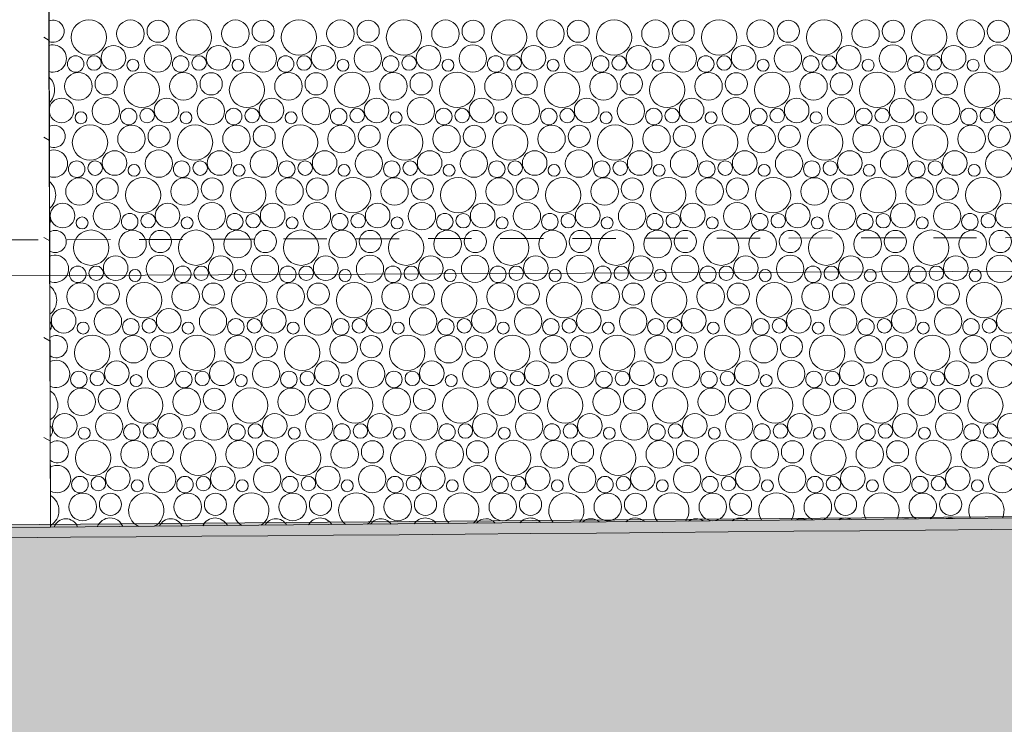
# Model space of a CAD drawing. Header units: metres. Extents: x -167 to 262, y -186 to 508.
# Tile 251 of 256: x 77.57 to 80.98, y 13.32 to 15.76. Entities that reach past the tile are written whole.
import ezdxf

# ---------------------------------------------------------------- set-up
doc = ezdxf.new("R2010")
doc.units = ezdxf.units.M
doc.header["$MEASUREMENT"] = 0
doc.linetypes.add('Strichlinie eng', pattern=[0.23, 0.15, -0.08])
doc.layers.add('60 Auffüllung', color=7, linetype='Continuous')
doc.layers.add('70 Kanal', color=7, linetype='Continuous')
pattern_1 = [(0, (27236.1321, 33357.27905), (0, 0.779422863), [0.04875, -0.40125]), (0, (27236.3571, 33357.66876), (0, 0.779422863), [0.04875, -0.40125]), (60, (27236.1321, 33357.27905), (-0.675, 0.389711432), [0.04875, -0.40125]), (60, (27236.5821, 33357.27905), (-0.675, 0.389711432), [0.04875, -0.40125]), (120, (27236.18084, 33357.27905), (0.675, 0.389711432), [0.04875, -0.40125]), (120, (27236.63084, 33357.27905), (0.675, 0.389711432), [0.04875, -0.40125]), (0, (27236.1321, 33357.35405), (0, 0.15), [0, -0.15, 0, -0.225]), (45, (27236.2071, 33357.35405), (-0.1060660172, 0.1060660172), [0, -0.1125, 0, -0.1875])]

# ---------------------------------------------------------------- blocks, each defined once
blk = doc.blocks.new('*X52', base_point=(27236.1321, 33357.279))
at = {"layer": '60 Auffüllung', "color": 7, "linetype": 'Continuous', "lineweight": 18, "true_color": 0xefefef}
for centre, radius in [((77.8079, 15.694), 0.0612), ((77.9515, 15.7065), 0.0477), ((78.1716, 15.694), 0.0612), ((78.3152, 15.7065), 0.0477), ((78.5353, 15.694), 0.0612), ((78.6789, 15.7065), 0.0477), ((78.899, 15.694), 0.0612), ((79.0426, 15.7065), 0.0477), ((79.2628, 15.694), 0.0612), ((79.4063, 15.7065), 0.0477), ((79.6265, 15.694), 0.0612), ((79.77, 15.7065), 0.0477), ((79.9902, 15.694), 0.0612), ((80.1337, 15.7065), 0.0477), ((80.3539, 15.694), 0.0612), ((80.4974, 15.7065), 0.0477), ((80.7176, 15.694), 0.0612), ((80.8612, 15.7065), 0.0477), ((78.0475, 15.7153), 0.0384), ((78.4112, 15.7153), 0.0384), ((78.7749, 15.7153), 0.0384), ((79.1386, 15.7153), 0.0384), ((79.5024, 15.7153), 0.0384), ((79.8661, 15.7153), 0.0384), ((80.2298, 15.7153), 0.0384), ((80.5935, 15.7153), 0.0384), ((80.9572, 15.7153), 0.0384), ((77.893, 15.6231), 0.0426), ((78.0465, 15.6209), 0.0473), ((78.2567, 15.6231), 0.0426), ((78.4102, 15.6209), 0.0473), ((78.6204, 15.6231), 0.0426), ((78.7739, 15.6209), 0.0473), ((78.9842, 15.6231), 0.0426), ((79.1376, 15.6209), 0.0473), ((79.3479, 15.6231), 0.0426), ((79.5013, 15.6209), 0.0473), ((79.7116, 15.6231), 0.0426), ((79.865, 15.6209), 0.0473), ((80.0753, 15.6231), 0.0426), ((80.2288, 15.6209), 0.0473), ((80.439, 15.6231), 0.0426), ((80.5925, 15.6209), 0.0473), ((80.8027, 15.6231), 0.0426), ((80.9562, 15.6209), 0.0473), ((77.7618, 15.6018), 0.0286), ((77.8257, 15.6053), 0.0251), ((77.9604, 15.5977), 0.0207), ((78.1255, 15.6018), 0.0286), ((78.1894, 15.6053), 0.0251), ((78.3241, 15.5977), 0.0207), ((78.4892, 15.6018), 0.0286), ((78.5531, 15.6053), 0.0251), ((78.6878, 15.5977), 0.0207), ((78.853, 15.6018), 0.0286), ((78.9168, 15.6053), 0.0251), ((79.0515, 15.5977), 0.0207), ((79.2167, 15.6018), 0.0286), ((79.2805, 15.6053), 0.0251), ((79.4152, 15.5977), 0.0207), ((79.5804, 15.6018), 0.0286), ((79.6442, 15.6053), 0.0251), ((79.7789, 15.5977), 0.0207), ((79.9441, 15.6018), 0.0286), ((80.0079, 15.6053), 0.0251), ((80.1426, 15.5977), 0.0207), ((80.3078, 15.6018), 0.0286), ((80.3716, 15.6053), 0.0251), ((80.5064, 15.5977), 0.0207), ((80.6715, 15.6018), 0.0286), ((80.7353, 15.6053), 0.0251), ((80.8701, 15.5977), 0.0207), ((77.7715, 15.5245), 0.0477), ((77.8675, 15.5333), 0.0384), ((77.9916, 15.512), 0.0612), ((78.1352, 15.5245), 0.0477), ((78.2312, 15.5333), 0.0384), ((78.3553, 15.512), 0.0612), ((78.4989, 15.5245), 0.0477), ((78.5949, 15.5333), 0.0384), ((78.719, 15.512), 0.0612), ((78.8626, 15.5245), 0.0477), ((78.9586, 15.5333), 0.0384), ((79.0828, 15.512), 0.0612), ((79.2263, 15.5245), 0.0477), ((79.3224, 15.5333), 0.0384), ((79.4465, 15.512), 0.0612), ((79.59, 15.5245), 0.0477), ((79.6861, 15.5333), 0.0384), ((79.8102, 15.512), 0.0612), ((79.9537, 15.5245), 0.0477), ((80.0498, 15.5333), 0.0384), ((80.1739, 15.512), 0.0612), ((80.3174, 15.5245), 0.0477), ((80.4135, 15.5333), 0.0384), ((80.5376, 15.512), 0.0612), ((80.6812, 15.5245), 0.0477), ((80.7772, 15.5333), 0.0384), ((80.9013, 15.512), 0.0612), ((77.713, 15.4411), 0.0426), ((77.8665, 15.4389), 0.0473), ((78.0767, 15.4411), 0.0426), ((78.2302, 15.4389), 0.0473), ((78.4404, 15.4411), 0.0426), ((78.5939, 15.4389), 0.0473), ((78.8042, 15.4411), 0.0426), ((78.9576, 15.4389), 0.0473), ((79.1679, 15.4411), 0.0426), ((79.3213, 15.4389), 0.0473), ((79.5316, 15.4411), 0.0426), ((79.685, 15.4389), 0.0473), ((79.8953, 15.4411), 0.0426), ((80.0488, 15.4389), 0.0473), ((80.259, 15.4411), 0.0426), ((80.4125, 15.4389), 0.0473), ((80.6227, 15.4411), 0.0426), ((80.7762, 15.4389), 0.0473), ((80.9864, 15.4411), 0.0426), ((77.9455, 15.4198), 0.0286), ((78.0094, 15.4234), 0.0251), ((78.3092, 15.4198), 0.0286), ((78.3731, 15.4234), 0.0251), ((78.673, 15.4198), 0.0286), ((78.7368, 15.4234), 0.0251), ((79.0367, 15.4198), 0.0286), ((79.1005, 15.4234), 0.0251), ((79.4004, 15.4198), 0.0286), ((79.4642, 15.4234), 0.0251), ((79.7641, 15.4198), 0.0286), ((79.8279, 15.4234), 0.0251), ((80.1278, 15.4198), 0.0286), ((80.1916, 15.4234), 0.0251), ((80.4915, 15.4198), 0.0286), ((80.5553, 15.4234), 0.0251), ((80.8552, 15.4198), 0.0286), ((80.919, 15.4234), 0.0251), ((77.7804, 15.4157), 0.0207), ((78.1441, 15.4157), 0.0207), ((78.5078, 15.4157), 0.0207), ((78.8715, 15.4157), 0.0207), ((79.2352, 15.4157), 0.0207), ((79.5989, 15.4157), 0.0207), ((79.9626, 15.4157), 0.0207), ((80.3264, 15.4157), 0.0207), ((80.6901, 15.4157), 0.0207), ((77.8116, 15.33), 0.0612), ((77.9552, 15.3425), 0.0477), ((78.0512, 15.3513), 0.0384), ((78.1753, 15.33), 0.0612), ((78.3189, 15.3425), 0.0477), ((78.4149, 15.3513), 0.0384), ((78.539, 15.33), 0.0612), ((78.6826, 15.3425), 0.0477), ((78.7786, 15.3513), 0.0384), ((78.9028, 15.33), 0.0612), ((79.0463, 15.3425), 0.0477), ((79.1424, 15.3513), 0.0384), ((79.2665, 15.33), 0.0612), ((79.41, 15.3425), 0.0477), ((79.5061, 15.3513), 0.0384), ((79.6302, 15.33), 0.0612), ((79.7737, 15.3425), 0.0477), ((79.8698, 15.3513), 0.0384), ((79.9939, 15.33), 0.0612), ((80.1374, 15.3425), 0.0477), ((80.2335, 15.3513), 0.0384), ((80.3576, 15.33), 0.0612), ((80.5012, 15.3425), 0.0477), ((80.5972, 15.3513), 0.0384), ((80.7213, 15.33), 0.0612), ((80.8649, 15.3425), 0.0477), ((80.9609, 15.3513), 0.0384), ((77.8967, 15.2591), 0.0426), ((78.0502, 15.2569), 0.0473), ((78.2604, 15.2591), 0.0426), ((78.4139, 15.2569), 0.0473), ((78.6242, 15.2591), 0.0426), ((78.7776, 15.2569), 0.0473), ((78.9879, 15.2591), 0.0426), ((79.1413, 15.2569), 0.0473), ((79.3516, 15.2591), 0.0426), ((79.505, 15.2569), 0.0473), ((79.7153, 15.2591), 0.0426), ((79.8688, 15.2569), 0.0473), ((80.079, 15.2591), 0.0426), ((80.2325, 15.2569), 0.0473), ((80.4427, 15.2591), 0.0426), ((80.5962, 15.2569), 0.0473), ((80.8064, 15.2591), 0.0426), ((80.9599, 15.2569), 0.0473), ((77.7655, 15.2378), 0.0286), ((77.8294, 15.2414), 0.0251), ((77.9641, 15.2337), 0.0207), ((78.1292, 15.2378), 0.0286), ((78.1931, 15.2414), 0.0251), ((78.3278, 15.2337), 0.0207), ((78.493, 15.2378), 0.0286), ((78.5568, 15.2414), 0.0251), ((78.6915, 15.2337), 0.0207), ((78.8567, 15.2378), 0.0286), ((78.9205, 15.2414), 0.0251), ((79.0552, 15.2337), 0.0207), ((79.2204, 15.2378), 0.0286), ((79.2842, 15.2414), 0.0251), ((79.4189, 15.2337), 0.0207), ((79.5841, 15.2378), 0.0286), ((79.6479, 15.2414), 0.0251), ((79.7826, 15.2337), 0.0207), ((79.9478, 15.2378), 0.0286), ((80.0116, 15.2414), 0.0251), ((80.1464, 15.2337), 0.0207), ((80.3115, 15.2378), 0.0286), ((80.3753, 15.2414), 0.0251), ((80.5101, 15.2337), 0.0207), ((80.6752, 15.2378), 0.0286), ((80.739, 15.2414), 0.0251), ((80.8738, 15.2337), 0.0207), ((77.9953, 15.148), 0.0612), ((78.359, 15.148), 0.0612), ((78.7228, 15.148), 0.0612), ((79.0865, 15.148), 0.0612), ((79.4502, 15.148), 0.0612), ((79.8139, 15.148), 0.0612), ((80.1776, 15.148), 0.0612), ((80.5413, 15.148), 0.0612), ((80.905, 15.148), 0.0612), ((77.7752, 15.1605), 0.0477), ((77.8712, 15.1693), 0.0384), ((78.1389, 15.1605), 0.0477), ((78.2349, 15.1693), 0.0384), ((78.5026, 15.1605), 0.0477), ((78.5986, 15.1693), 0.0384), ((78.8663, 15.1605), 0.0477), ((78.9624, 15.1693), 0.0384), ((79.23, 15.1605), 0.0477), ((79.3261, 15.1693), 0.0384), ((79.5937, 15.1605), 0.0477), ((79.6898, 15.1693), 0.0384), ((79.9574, 15.1605), 0.0477), ((80.0535, 15.1693), 0.0384), ((80.3212, 15.1605), 0.0477), ((80.4172, 15.1693), 0.0384), ((80.6849, 15.1605), 0.0477), ((80.7809, 15.1693), 0.0384), ((77.7167, 15.0771), 0.0426), ((77.8702, 15.0749), 0.0473), ((78.0804, 15.0771), 0.0426), ((78.2339, 15.0749), 0.0473), ((78.4442, 15.0771), 0.0426), ((78.5976, 15.0749), 0.0473), ((78.8079, 15.0771), 0.0426), ((78.9613, 15.0749), 0.0473), ((79.1716, 15.0771), 0.0426), ((79.325, 15.0749), 0.0473), ((79.5353, 15.0771), 0.0426), ((79.6888, 15.0749), 0.0473), ((79.899, 15.0771), 0.0426), ((80.0525, 15.0749), 0.0473), ((80.2627, 15.0771), 0.0426), ((80.4162, 15.0749), 0.0473), ((80.6264, 15.0771), 0.0426), ((80.7799, 15.0749), 0.0473), ((80.9901, 15.0771), 0.0426), ((77.7841, 15.0517), 0.0207), ((77.9492, 15.0558), 0.0286), ((78.0131, 15.0594), 0.0251), ((78.1478, 15.0517), 0.0207), ((78.313, 15.0558), 0.0286), ((78.3768, 15.0594), 0.0251), ((78.5115, 15.0517), 0.0207), ((78.6767, 15.0558), 0.0286), ((78.7405, 15.0594), 0.0251), ((78.8752, 15.0517), 0.0207), ((79.0404, 15.0558), 0.0286), ((79.1042, 15.0594), 0.0251), ((79.2389, 15.0517), 0.0207), ((79.4041, 15.0558), 0.0286), ((79.4679, 15.0594), 0.0251), ((79.6026, 15.0517), 0.0207), ((79.7678, 15.0558), 0.0286), ((79.8316, 15.0594), 0.0251), ((79.9664, 15.0517), 0.0207), ((80.1315, 15.0558), 0.0286), ((80.1953, 15.0594), 0.0251), ((80.3301, 15.0517), 0.0207), ((80.4952, 15.0558), 0.0286), ((80.559, 15.0594), 0.0251), ((80.6938, 15.0517), 0.0207), ((80.8589, 15.0558), 0.0286), ((80.9227, 15.0594), 0.0251), ((77.8153, 14.966), 0.0612), ((77.9589, 14.9785), 0.0477), ((78.0549, 14.9873), 0.0384), ((78.179, 14.966), 0.0612), ((78.3226, 14.9785), 0.0477), ((78.4186, 14.9873), 0.0384), ((78.5428, 14.966), 0.0612), ((78.6863, 14.9785), 0.0477), ((78.7824, 14.9873), 0.0384), ((78.9065, 14.966), 0.0612), ((79.05, 14.9785), 0.0477), ((79.1461, 14.9873), 0.0384), ((79.2702, 14.966), 0.0612), ((79.4137, 14.9785), 0.0477), ((79.5098, 14.9873), 0.0384), ((79.6339, 14.966), 0.0612), ((79.7774, 14.9785), 0.0477), ((79.8735, 14.9873), 0.0384), ((79.9976, 14.966), 0.0612), ((80.1412, 14.9785), 0.0477), ((80.2372, 14.9873), 0.0384), ((80.3613, 14.966), 0.0612), ((80.5049, 14.9785), 0.0477), ((80.6009, 14.9873), 0.0384), ((80.725, 14.966), 0.0612), ((80.8686, 14.9785), 0.0477), ((80.9646, 14.9873), 0.0384), ((77.9004, 14.8951), 0.0426), ((78.0539, 14.8929), 0.0473), ((78.2642, 14.8951), 0.0426), ((78.4176, 14.8929), 0.0473), ((78.6279, 14.8951), 0.0426), ((78.7813, 14.8929), 0.0473), ((78.9916, 14.8951), 0.0426), ((79.145, 14.8929), 0.0473), ((79.3553, 14.8951), 0.0426), ((79.5088, 14.8929), 0.0473), ((79.719, 14.8951), 0.0426), ((79.8725, 14.8929), 0.0473), ((80.0827, 14.8951), 0.0426), ((80.2362, 14.8929), 0.0473), ((80.4464, 14.8951), 0.0426), ((80.5999, 14.8929), 0.0473), ((80.8101, 14.8951), 0.0426), ((80.9636, 14.8929), 0.0473), ((77.7692, 14.8738), 0.0286), ((77.8331, 14.8774), 0.0251), ((78.133, 14.8738), 0.0286), ((78.1968, 14.8774), 0.0251), ((78.4967, 14.8738), 0.0286), ((78.5605, 14.8774), 0.0251), ((78.8604, 14.8738), 0.0286), ((78.9242, 14.8774), 0.0251), ((79.2241, 14.8738), 0.0286), ((79.2879, 14.8774), 0.0251), ((79.5878, 14.8738), 0.0286), ((79.6516, 14.8774), 0.0251), ((79.9515, 14.8738), 0.0286), ((80.0153, 14.8774), 0.0251), ((80.3152, 14.8738), 0.0286), ((80.379, 14.8774), 0.0251), ((80.6789, 14.8738), 0.0286), ((80.7427, 14.8774), 0.0251), ((77.9678, 14.8697), 0.0207), ((78.3315, 14.8697), 0.0207), ((78.6952, 14.8697), 0.0207), ((79.0589, 14.8697), 0.0207), ((79.4226, 14.8697), 0.0207), ((79.7864, 14.8697), 0.0207), ((80.1501, 14.8697), 0.0207), ((80.5138, 14.8697), 0.0207), ((80.8775, 14.8697), 0.0207), ((77.7789, 14.7965), 0.0477), ((77.8749, 14.8053), 0.0384), ((77.999, 14.784), 0.0612), ((78.1426, 14.7965), 0.0477), ((78.2386, 14.8053), 0.0384), ((78.3628, 14.784), 0.0612), ((78.5063, 14.7965), 0.0477), ((78.6024, 14.8053), 0.0384), ((78.7265, 14.784), 0.0612), ((78.87, 14.7965), 0.0477), ((78.9661, 14.8053), 0.0384), ((79.0902, 14.784), 0.0612), ((79.2337, 14.7965), 0.0477), ((79.3298, 14.8053), 0.0384), ((79.4539, 14.784), 0.0612), ((79.5974, 14.7965), 0.0477), ((79.6935, 14.8053), 0.0384), ((79.8176, 14.784), 0.0612), ((79.9612, 14.7965), 0.0477), ((80.0572, 14.8053), 0.0384), ((80.1813, 14.784), 0.0612), ((80.3249, 14.7965), 0.0477), ((80.4209, 14.8053), 0.0384), ((80.545, 14.784), 0.0612), ((80.6886, 14.7965), 0.0477), ((80.7846, 14.8053), 0.0384), ((80.9087, 14.784), 0.0612), ((77.7204, 14.7131), 0.0426), ((77.8739, 14.7109), 0.0473), ((78.0842, 14.7131), 0.0426), ((78.2376, 14.7109), 0.0473), ((78.4479, 14.7131), 0.0426), ((78.6013, 14.7109), 0.0473), ((78.8116, 14.7131), 0.0426), ((78.965, 14.7109), 0.0473), ((79.1753, 14.7131), 0.0426), ((79.3288, 14.7109), 0.0473), ((79.539, 14.7131), 0.0426), ((79.6925, 14.7109), 0.0473), ((79.9027, 14.7131), 0.0426), ((80.0562, 14.7109), 0.0473), ((80.2664, 14.7131), 0.0426), ((80.4199, 14.7109), 0.0473), ((80.6301, 14.7131), 0.0426), ((80.7836, 14.7109), 0.0473), ((80.9938, 14.7131), 0.0426), ((77.7878, 14.6877), 0.0207), ((77.953, 14.6918), 0.0286), ((78.0168, 14.6954), 0.0251), ((78.1515, 14.6877), 0.0207), ((78.3167, 14.6918), 0.0286), ((78.3805, 14.6954), 0.0251), ((78.5152, 14.6877), 0.0207), ((78.6804, 14.6918), 0.0286), ((78.7442, 14.6954), 0.0251), ((78.8789, 14.6877), 0.0207), ((79.0441, 14.6918), 0.0286), ((79.1079, 14.6954), 0.0251), ((79.2426, 14.6877), 0.0207), ((79.4078, 14.6918), 0.0286), ((79.4716, 14.6954), 0.0251), ((79.6064, 14.6877), 0.0207), ((79.7715, 14.6918), 0.0286), ((79.8353, 14.6954), 0.0251), ((79.9701, 14.6877), 0.0207), ((80.1352, 14.6918), 0.0286), ((80.199, 14.6954), 0.0251), ((80.3338, 14.6877), 0.0207), ((80.4989, 14.6918), 0.0286), ((80.5627, 14.6954), 0.0251), ((80.6975, 14.6877), 0.0207), ((80.8626, 14.6918), 0.0286), ((80.9264, 14.6954), 0.0251), ((77.819, 14.602), 0.0612), ((78.1828, 14.602), 0.0612), ((78.5465, 14.602), 0.0612), ((78.9102, 14.602), 0.0612), ((79.2739, 14.602), 0.0612), ((79.6376, 14.602), 0.0612), ((80.0013, 14.602), 0.0612), ((80.365, 14.602), 0.0612), ((80.7287, 14.602), 0.0612), ((77.9626, 14.6145), 0.0477), ((78.0586, 14.6233), 0.0384), ((78.3263, 14.6145), 0.0477), ((78.4224, 14.6233), 0.0384), ((78.69, 14.6145), 0.0477), ((78.7861, 14.6233), 0.0384), ((79.0537, 14.6145), 0.0477), ((79.1498, 14.6233), 0.0384), ((79.4174, 14.6145), 0.0477), ((79.5135, 14.6233), 0.0384), ((79.7812, 14.6145), 0.0477), ((79.8772, 14.6233), 0.0384), ((80.1449, 14.6145), 0.0477), ((80.2409, 14.6233), 0.0384), ((80.5086, 14.6145), 0.0477), ((80.6046, 14.6233), 0.0384), ((80.8723, 14.6145), 0.0477), ((80.9683, 14.6233), 0.0384), ((77.9042, 14.5311), 0.0426), ((78.0576, 14.5289), 0.0473), ((78.2679, 14.5311), 0.0426), ((78.4213, 14.5289), 0.0473), ((78.6316, 14.5311), 0.0426), ((78.785, 14.5289), 0.0473), ((78.9953, 14.5311), 0.0426), ((79.1488, 14.5289), 0.0473), ((79.359, 14.5311), 0.0426), ((79.5125, 14.5289), 0.0473), ((79.7227, 14.5311), 0.0426), ((79.8762, 14.5289), 0.0473), ((80.0864, 14.5311), 0.0426), ((80.2399, 14.5289), 0.0473), ((80.4501, 14.5311), 0.0426), ((80.6036, 14.5289), 0.0473), ((80.8138, 14.5311), 0.0426), ((80.9673, 14.5289), 0.0473), ((77.773, 14.5098), 0.0286), ((77.8368, 14.5134), 0.0251), ((78.1367, 14.5098), 0.0286), ((78.2005, 14.5134), 0.0251), ((78.5004, 14.5098), 0.0286), ((78.5642, 14.5134), 0.0251), ((78.8641, 14.5098), 0.0286), ((78.9279, 14.5134), 0.0251), ((79.2278, 14.5098), 0.0286), ((79.2916, 14.5134), 0.0251), ((79.5915, 14.5098), 0.0286), ((79.6553, 14.5134), 0.0251), ((79.9552, 14.5098), 0.0286), ((80.019, 14.5134), 0.0251), ((80.3189, 14.5098), 0.0286), ((80.3827, 14.5134), 0.0251), ((80.6826, 14.5098), 0.0286), ((80.7464, 14.5134), 0.0251), ((77.9715, 14.5057), 0.0207), ((78.3352, 14.5057), 0.0207), ((78.6989, 14.5057), 0.0207), ((79.0626, 14.5057), 0.0207), ((79.4264, 14.5057), 0.0207), ((79.7901, 14.5057), 0.0207), ((80.1538, 14.5057), 0.0207), ((80.5175, 14.5057), 0.0207), ((80.8812, 14.5057), 0.0207), ((77.7826, 14.4325), 0.0477), ((77.8786, 14.4413), 0.0384), ((78.0028, 14.42), 0.0612), ((78.1463, 14.4325), 0.0477), ((78.2424, 14.4413), 0.0384), ((78.3665, 14.42), 0.0612), ((78.51, 14.4325), 0.0477), ((78.6061, 14.4413), 0.0384), ((78.7302, 14.42), 0.0612), ((78.8737, 14.4325), 0.0477), ((78.9698, 14.4413), 0.0384), ((79.0939, 14.42), 0.0612), ((79.2374, 14.4325), 0.0477), ((79.3335, 14.4413), 0.0384), ((79.4576, 14.42), 0.0612), ((79.6012, 14.4325), 0.0477), ((79.6972, 14.4413), 0.0384), ((79.8213, 14.42), 0.0612), ((79.9649, 14.4325), 0.0477), ((80.0609, 14.4413), 0.0384), ((80.185, 14.42), 0.0612), ((80.3286, 14.4325), 0.0477), ((80.4246, 14.4413), 0.0384), ((80.5487, 14.42), 0.0612), ((80.6923, 14.4325), 0.0477), ((80.7883, 14.4413), 0.0384), ((80.9124, 14.42), 0.0612), ((77.7242, 14.3491), 0.0426), ((77.8776, 14.3469), 0.0473), ((78.0879, 14.3491), 0.0426), ((78.2413, 14.3469), 0.0473), ((78.4516, 14.3491), 0.0426), ((78.605, 14.3469), 0.0473), ((78.8153, 14.3491), 0.0426), ((78.9688, 14.3469), 0.0473), ((79.179, 14.3491), 0.0426), ((79.3325, 14.3469), 0.0473), ((79.5427, 14.3491), 0.0426), ((79.6962, 14.3469), 0.0473), ((79.9064, 14.3491), 0.0426), ((80.0599, 14.3469), 0.0473), ((80.2701, 14.3491), 0.0426), ((80.4236, 14.3469), 0.0473), ((80.6338, 14.3491), 0.0426), ((80.7873, 14.3469), 0.0473), ((80.9975, 14.3491), 0.0426), ((77.9567, 14.3278), 0.0286), ((78.0205, 14.3314), 0.0251), ((78.3204, 14.3278), 0.0286), ((78.3842, 14.3314), 0.0251), ((78.6841, 14.3278), 0.0286), ((78.7479, 14.3314), 0.0251), ((79.0478, 14.3278), 0.0286), ((79.1116, 14.3314), 0.0251), ((79.4115, 14.3278), 0.0286), ((79.4753, 14.3314), 0.0251), ((79.7752, 14.3278), 0.0286), ((79.839, 14.3314), 0.0251), ((80.1389, 14.3278), 0.0286), ((80.2027, 14.3314), 0.0251), ((80.5026, 14.3278), 0.0286), ((80.5664, 14.3314), 0.0251), ((80.8663, 14.3278), 0.0286), ((80.9301, 14.3314), 0.0251), ((77.7915, 14.3237), 0.0207), ((78.1552, 14.3237), 0.0207), ((78.5189, 14.3237), 0.0207), ((78.8826, 14.3237), 0.0207), ((79.2464, 14.3237), 0.0207), ((79.6101, 14.3237), 0.0207), ((79.9738, 14.3237), 0.0207), ((80.3375, 14.3237), 0.0207), ((80.7012, 14.3237), 0.0207), ((77.8228, 14.238), 0.0612), ((77.9663, 14.2505), 0.0477), ((78.0624, 14.2593), 0.0384), ((78.1865, 14.238), 0.0612), ((78.33, 14.2505), 0.0477), ((78.4261, 14.2593), 0.0384), ((78.5502, 14.238), 0.0612), ((78.6937, 14.2505), 0.0477), ((78.7898, 14.2593), 0.0384), ((78.9139, 14.238), 0.0612), ((79.0574, 14.2505), 0.0477), ((79.1535, 14.2593), 0.0384), ((79.2776, 14.238), 0.0612), ((79.4212, 14.2505), 0.0477), ((79.5172, 14.2593), 0.0384), ((79.6413, 14.238), 0.0612), ((79.7849, 14.2505), 0.0477), ((79.8809, 14.2593), 0.0384), ((80.005, 14.238), 0.0612), ((80.1486, 14.2505), 0.0477), ((80.2446, 14.2593), 0.0384), ((80.3687, 14.238), 0.0612), ((80.5123, 14.2505), 0.0477), ((80.6083, 14.2593), 0.0384), ((80.7324, 14.238), 0.0612), ((80.876, 14.2505), 0.0477), ((80.972, 14.2593), 0.0384), ((77.9079, 14.1671), 0.0426), ((78.0613, 14.1649), 0.0473), ((78.2716, 14.1671), 0.0426), ((78.425, 14.1649), 0.0473), ((78.6353, 14.1671), 0.0426), ((78.7888, 14.1649), 0.0473), ((78.999, 14.1671), 0.0426), ((79.1525, 14.1649), 0.0473), ((79.3627, 14.1671), 0.0426), ((79.5162, 14.1649), 0.0473), ((79.7264, 14.1671), 0.0426), ((79.8799, 14.1649), 0.0473), ((80.0901, 14.1671), 0.0426), ((80.2436, 14.1649), 0.0473), ((80.4538, 14.1671), 0.0426), ((80.6073, 14.1649), 0.0473), ((80.8175, 14.1671), 0.0426), ((80.971, 14.1649), 0.0473), ((77.7767, 14.1458), 0.0286), ((77.8405, 14.1494), 0.0251), ((77.9752, 14.1417), 0.0207), ((78.1404, 14.1458), 0.0286), ((78.2042, 14.1494), 0.0251), ((78.3389, 14.1417), 0.0207), ((78.5041, 14.1458), 0.0286), ((78.5679, 14.1494), 0.0251), ((78.7026, 14.1417), 0.0207), ((78.8678, 14.1458), 0.0286), ((78.9316, 14.1494), 0.0251), ((79.0664, 14.1417), 0.0207), ((79.2315, 14.1458), 0.0286), ((79.2953, 14.1494), 0.0251), ((79.4301, 14.1417), 0.0207), ((79.5952, 14.1458), 0.0286), ((79.659, 14.1494), 0.0251), ((79.7938, 14.1417), 0.0207), ((79.9589, 14.1458), 0.0286), ((80.0227, 14.1494), 0.0251), ((80.1575, 14.1417), 0.0207), ((80.3226, 14.1458), 0.0286), ((80.3864, 14.1494), 0.0251), ((80.5212, 14.1417), 0.0207), ((80.6863, 14.1458), 0.0286), ((80.7501, 14.1494), 0.0251), ((80.8849, 14.1417), 0.0207), ((77.7863, 14.0685), 0.0477), ((77.8824, 14.0773), 0.0384), ((78.15, 14.0685), 0.0477), ((78.2461, 14.0773), 0.0384), ((78.5137, 14.0685), 0.0477), ((78.6098, 14.0773), 0.0384), ((78.8774, 14.0685), 0.0477), ((78.9735, 14.0773), 0.0384), ((79.2412, 14.0685), 0.0477), ((79.3372, 14.0773), 0.0384), ((79.6049, 14.0685), 0.0477), ((79.7009, 14.0773), 0.0384), ((79.9686, 14.0685), 0.0477), ((80.0646, 14.0773), 0.0384), ((80.4283, 14.0773), 0.0384), ((80.792, 14.0773), 0.0384)]:
    blk.add_circle(centre, radius, dxfattribs=at)
for centre, radius, start, end in [((77.6838, 15.7153), 0.0384, 247.8283, 112.5797), ((77.6828, 15.6209), 0.0473, 253.9445, 106.4635), ((77.6279, 15.512), 0.0612, 313.5463, 46.8617), ((77.6457, 15.4234), 0.0251, 349.0445, 11.3635), ((77.6875, 15.3513), 0.0384, 243.8732, 116.5348), ((77.6865, 15.2569), 0.0473, 250.8768, 109.5312), ((77.6316, 15.148), 0.0612, 310.5167, 49.8913), ((77.6494, 15.0594), 0.0251, 332.4447, 27.9633), ((77.6912, 14.9873), 0.0384, 239.7778, 120.6302), ((77.6902, 14.8929), 0.0473, 247.7502, 112.6578), ((77.6353, 14.784), 0.0612, 307.6174, 52.7906), ((77.6531, 14.6954), 0.0251, 322.2712, 38.1368), ((77.6949, 14.6233), 0.0384, 235.5024, 124.9056), ((77.6939, 14.5289), 0.0473, 244.5514, 115.8566), ((77.639, 14.42), 0.0612, 304.8263, 55.5817), ((77.6568, 14.3314), 0.0251, 314.0365, 46.3715), ((77.6986, 14.2593), 0.0384, 230.9931, 129.4149), ((77.6976, 14.1649), 0.0473, 241.2643, 119.1437), ((78.0065, 14.056), 0.0612, 296.7119, 244.4), ((78.3702, 14.056), 0.0612, 303.4216, 237.6903), ((78.7339, 14.056), 0.0612, 309.085, 232.0269), ((79.0976, 14.056), 0.0612, 314.1171, 226.9948), ((79.4613, 14.056), 0.0612, 318.721, 222.3909), ((79.825, 14.056), 0.0612, 323.0146, 218.0973), ((80.1887, 14.056), 0.0612, 327.0735, 214.0384), ((80.5524, 14.056), 0.0612, 330.9502, 210.1617), ((80.9161, 14.056), 0.0612, 334.683, 206.4289), ((77.6428, 14.056), 0.0612, 302.1262, 58.2818), ((80.3323, 14.0685), 0.0477, 290.5389, 250.573), ((80.696, 14.0685), 0.0477, 300.5796, 240.5323), ((77.7279, 13.9851), 0.0426, 18.7245, 162.3874), ((77.8813, 13.9829), 0.0473, 21.5182, 159.5937), ((78.0916, 13.9851), 0.0426, 23.8063, 157.3056), ((78.245, 13.9829), 0.0473, 26.1727, 154.9392), ((78.4553, 13.9851), 0.0426, 29.0903, 152.0216), ((78.6088, 13.9829), 0.0473, 31.0165, 150.0954), ((78.819, 13.9851), 0.0426, 34.6548, 146.4571), ((78.9725, 13.9829), 0.0473, 36.115, 144.9969), ((79.1827, 13.9851), 0.0426, 40.6137, 140.4982), ((79.3362, 13.9829), 0.0473, 41.5619, 139.55), ((79.5464, 13.9851), 0.0426, 47.1494, 133.9625), ((79.6999, 13.9829), 0.0473, 47.5039, 133.608), ((79.9101, 13.9851), 0.0426, 54.5965, 126.5154), ((80.0636, 13.9829), 0.0473, 54.1981, 126.9138), ((80.2738, 13.9851), 0.0426, 63.7284, 117.3835), ((80.4273, 13.9829), 0.0473, 62.1895, 118.9224), ((80.6375, 13.9851), 0.0426, 77.7965, 103.3154), ((80.791, 13.9829), 0.0473, 73.2102, 107.9017)]:
    blk.add_arc(centre, radius, start, end, dxfattribs=at)

msp = doc.modelspace()

# ---------------------------------------------------------------- hatches: boundary and pattern name
at = {"layer": '60 Auffüllung', "linetype": 'Continuous', "lineweight": 18, "true_color": 0xefefef}
h = msp.add_hatch(dxfattribs=at)
h.set_pattern_fill('Erde_1_0001', style=0, pattern_type=2)
h.set_pattern_definition(pattern_1)
h.paths.add_polyline_path([(2.3366, 24.8593), (2.3419, 13.496, 0.033836), (8.8613, 14.0911, 0.026308), (13.8582, 15.1616, -0.024635), (17.3411, 16.2775), (17.3411, 24.6258), (15.3411, 24.6258), (15.3411, 30.4887), (17.3411, 30.4887), (17.3411, 43.9997), (58.1625, 43.9997), (58.1625, 45.7494), (101.6632, 45.7486), (101.6702, 49.0078), (2.342, 49.0078)])
h.paths.add_polyline_path([(9.5982, 27.1903), (4.651, 27.1903), (4.651, 42.9257), (4.651, 43.8257), (9.5982, 43.8257), (9.5982, 42.9257)], flags=0)
h.paths.add_polyline_path([(14.4618, 25.704, -0.414214), (13.8618, 26.304, -0.414214), (14.4618, 26.904, -0.414214), (15.0618, 26.304, -0.414214)], flags=0)
at = {"layer": '60 Auffüllung', "linetype": 'Continuous', "lineweight": 0, "true_color": 0x2f2f2f}
h = msp.add_hatch(color=250, dxfattribs=at)
h.paths.add_polyline_path([(2.3409, 13.4985), (1.8996, 10.6182), (12.9264, 10.2421, -0.077405), (15.9349, 12.5372), (25.2153, 11.5301), (38.1353, 11.4923), (46.2513, 11.4685), (57.0841, 11.5818), (67.862, 11.6571), (76.412, 11.6885), (82.9507, 11.7068), (93.9145, 11.5507), (102.398, 11.4299), (107.4441, 11.3581), (113.3769, 14.8027), (130.1209, 14.5059), (129.8961, 18.9037), (111.8888, 18.8341), (104.1664, 14.3084), (101.2139, 14.2726), (93.9145, 14.1841), (82.9382, 14.0511), (75.6718, 13.9913), (66.4156, 13.8991), (59.4652, 13.8989), (58.0268, 13.9009), (45.9833, 13.9179), (38.1463, 13.7223), (25.1893, 13.3988), (19.9799, 13.9151), (17.3405, 13.7246), (17.3411, 16.2775, 0.026085), (13.8581, 15.1616, -0.059875)])
h.paths.add_polyline_path([(2.3445, 12.7955, -0.414214), (2.9445, 13.3955, -0.414214), (3.5445, 12.7955, -0.434997), (2.9023, 12.1969, -0.393731)], flags=0)
h.paths.add_polyline_path([(3.9155, 12.164, -0.414214), (4.5155, 12.764, -0.414214), (5.1155, 12.164, -0.414214), (4.5155, 11.564, -0.414214)], flags=0)
at = {"layer": '60 Auffüllung', "linetype": 'Continuous', "lineweight": 18, "true_color": 0xefefef}
h = msp.add_hatch(dxfattribs=at)
h.set_pattern_fill('Gras_0001', style=0, pattern_type=2)
h.set_pattern_definition([(90, (27236.1321, 33357.27905), (-0.6, 0), [0.0866025, -0.259808]), (90, (27236.4321, 33357.45225), (-0.6, 0), [0.0866025, -0.259808]), (30, (27236.1321, 33357.27905), (-0.3, 0.519615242), [0.0866025, -0.259808]), (30, (27236.1321, 33357.62546), (-0.3, 0.519615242), [0.0866025, -0.259808]), (150, (27236.1321, 33357.27905), (0.3, 0.519615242), [0.0866025, -0.259808]), (150, (27236.1321, 33357.62546), (0.3, 0.519615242), [0.0866025, -0.259808])])
h.paths.add_polyline_path([(77.6621, 18.7491), (66.6621, 18.7496), (66.6671, 13.9007), (66.7578, 13.9066), (77.6753, 13.9979)])
h = msp.add_hatch(dxfattribs=at)
h.set_pattern_fill('Erde_1_0001', style=0, pattern_type=2)
h.set_pattern_definition(pattern_1)
h.paths.add_polyline_path([(12.994, 10.312), (14.7291, 10.2998), (25.3102, 10.2257), (39.1513, 10.2903), (46.2349, 10.3337), (57.5596, 10.3552), (68.1422, 10.3851), (76.1491, 10.4298), (85.9785, 10.4533), (86.9884, 10.4556), (90.2553, 10.4614), (103.5312, 10.4849), (110.2905, 10.4969), (113.2595, 14.7346), (107.4441, 11.3581), (100.4467, 11.4577), (93.9145, 11.5507), (82.9507, 11.7068), (76.412, 11.6885), (65.4271, 11.6481), (59.5992, 11.5935), (46.2513, 11.4685), (37.9788, 11.4927), (25.2153, 11.5301), (15.9349, 12.5372, 0.077405)])

# ---------------------------------------------------------------- linework, layer by layer
at = {"layer": '60 Auffüllung', "color": 8, "linetype": 'Continuous', "lineweight": 18, "flags": 128}
for points in [[(77.6623, 37.4991), (66.6619, 37.5001), (66.663, 36.0001), (77.6639, 35.9991), (77.6621, 17.7019), (77.6753, 13.9979), (84.1681, 14.0609), (84.1591, 19.7797), (84.1653, 19.7797), (84.1711, 36.0153), (95.17, 36.0142), (95.1688, 37.499), (84.1667, 37.4991), (84.1638, 45.7491), (77.6627, 45.7487)], [(77.6621, 18.7491), (77.6753, 13.9979), (66.7578, 13.9066), (66.6671, 13.9007), (66.6621, 18.7496)]]:
    msp.add_lwpolyline(points, close=True, dxfattribs=at)
msp.add_lwpolyline([(2.3409, 13.4985, 0.033836), (8.8602, 14.0936, 0.026308), (13.8571, 15.164, -0.03493), (18.8239, 16.6434, -0.039795), (24.4787, 17.2928), (45.8912, 17.6068), (66.6301, 17.6524), (86.5092, 17.758), (111.366, 17.867), (111.3727, 14.9671), (86.7165, 14.91), (66.7489, 14.8202), (46.0288, 14.7398), (25.1216, 14.3369), (19.9788, 13.9175, 0.086004), (15.9339, 12.5396, 0.076037), (12.9254, 10.2445), (1.8985, 10.6206)], format="xyb", close=True, dxfattribs=at)
msp.add_lwpolyline([(25.1893, 13.3988), (38.1463, 13.7223), (45.9833, 13.9179), (58.0268, 13.9009), (59.4652, 13.8989), (66.4156, 13.8991), (75.6718, 13.9913), (82.9382, 14.0511), (93.9145, 14.1841), (101.2139, 14.2726), (104.1664, 14.3084)], dxfattribs=at)
at = {"layer": '70 Kanal', "color": 2, "linetype": 'Strichlinie eng', "lineweight": 18, "true_color": 0xf5f500}
msp.add_arc((85.5664, -2661.3063), 2676.3119, 89.6239411, 91.2983054, dxfattribs=at)
at = {"layer": '70 Kanal', "color": 1, "linetype": 'Continuous', "lineweight": 18, "true_color": 0xf50000}
msp.add_arc((57.9428, 2541.3283), 2527.4426, 269.7258955, 271.0479232, dxfattribs=at)

# ---------------------------------------------------------------- block references
at = {"layer": '60 Auffüllung', "color": 8, "lineweight": 18}
msp.add_blockref('*X52', (27236.1321, 33357.279), dxfattribs=at)

doc.saveas('drawing.dxf')
